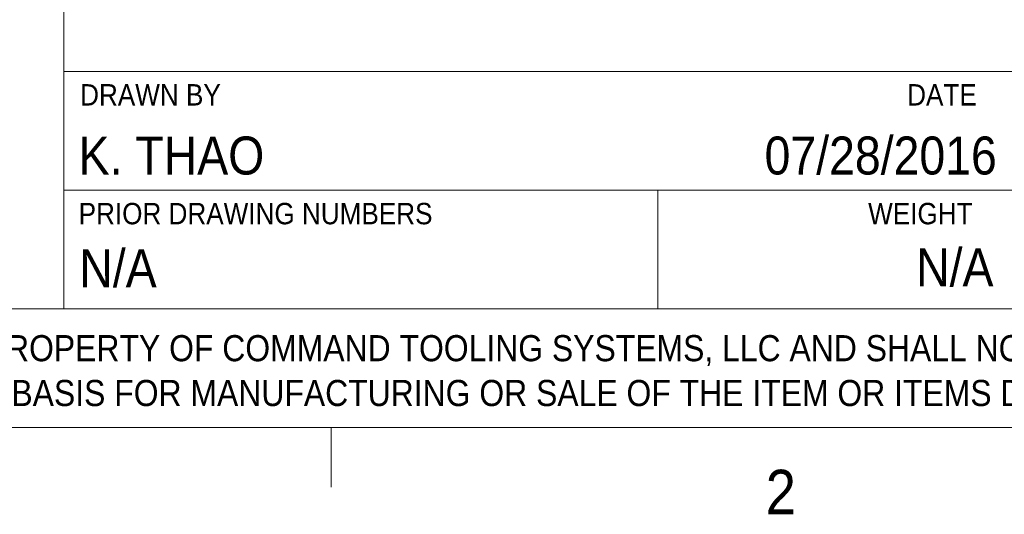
# Model space of a CAD drawing. Header units: inches. Extents: x 0.5 to 16.5, y 0.2 to 10.8.
# Tile 4 of 11: x 11.8 to 13.9, y 0.2 to 1.3. Entities that reach past the tile are written whole.
import ezdxf

# ---------------------------------------------------------------- set-up
doc = ezdxf.new("R2010")
doc.units = ezdxf.units.IN
doc.header["$MEASUREMENT"] = 0
doc.linetypes.add('SLD-Solid', pattern=[0])
doc.styles.add('SLDTEXTSTYLE2', font='GOTHIC.TTF', dxfattribs={"width": 0.913})

# ---------------------------------------------------------------- blocks, each defined once
blk = doc.blocks.new('SW_NOTE_0')
at = {"color": 0, "linetype": 'Continuous', "lineweight": 0, "char_height": 0.055, "attachment_point": 1, "style": 'SLDTEXTSTYLE2'}
for s, insert in [('NOTICE:  THIS DRAWING AND SPECIFICATION IS THE PROPERTY OF COMMAND TOOLING SYSTEMS, LLC AND SHALL NOT BE REPRODUCED, ', (0, 0.0702539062)), ('COPIED, OR DIVULGED IN WHOLE, OR IN PART AS THE BASIS FOR MANUFACTURING OR SALE OF THE ITEM OR ITEMS DISCLOSED.', (0, -0.0241161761))]:
    blk.add_mtext(s, dxfattribs=dict(at, insert=insert))

msp = doc.modelspace()

# ---------------------------------------------------------------- linework, layer by layer
at = {"color": 7, "linetype": 'SLD-Solid', "lineweight": 18}
for p, q in [((11.875, 2.3), (11.875, 0.65)), ((11.875, 1.15), (16.375, 1.15)), ((11.875, 0.9), (16.375, 0.9)), ((13.125, 0.9), (13.125, 0.65)), ((9.875, 0.65), (16.375, 0.65)), ((16.375, 0.4), (0.625, 0.4)), ((12.4375, 0.4), (12.4375, 0.275))]:
    msp.add_line(p, q, dxfattribs=at)

# ---------------------------------------------------------------- block references
at = {"color": 7, "linetype": 'Continuous', "lineweight": 0}
msp.add_blockref('SW_NOTE_0', (9.9550947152, 0.5245655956), dxfattribs=at)

# ---------------------------------------------------------------- texts
at = {"color": 7, "linetype": 'Continuous', "lineweight": 0, "style": 'SLDTEXTSTYLE2'}
for s, insert, char_height, attachment_point in [('DRAWN BY', (11.9093137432, 1.1231103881), 0.045, 1), ('DATE', (13.6500738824, 1.1231103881), 0.045, 1), ('07/28/2016', (13.8387583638, 1.0128669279), 0.08, 3), ('K. THAO', (11.9061919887, 1.0128669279), 0.08, 1), ('PRIOR DRAWING NUMBERS', (11.9061919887, 0.8731103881), 0.045, 1), ('WEIGHT', (13.567941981, 0.8731103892), 0.045, 1), ('N/A', (11.9075748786, 0.7756637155), 0.08, 1), ('N/A', (13.8317166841, 0.7773491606), 0.08, 3), ('2', (13.352296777, 0.3113400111), 0.09375, 1)]:
    msp.add_mtext(s, dxfattribs=dict(at, insert=insert, char_height=char_height, attachment_point=attachment_point))

doc.saveas('drawing.dxf')
